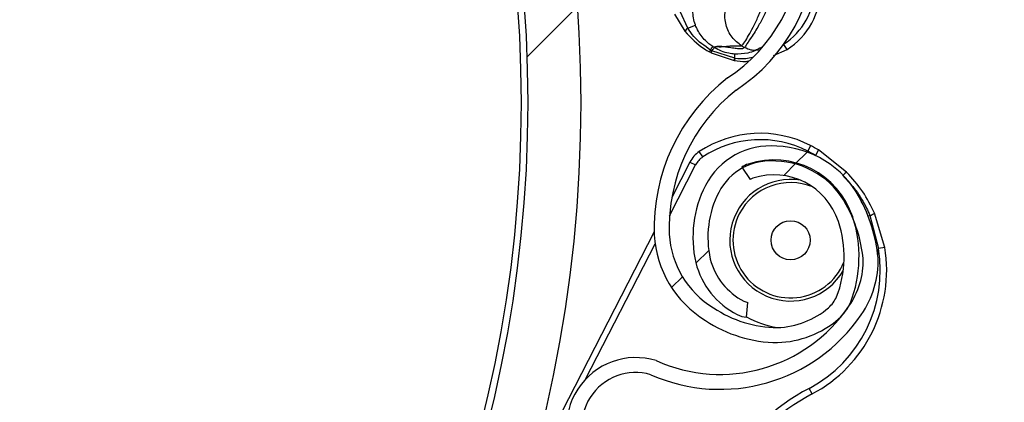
# Model space of a CAD drawing. Header units: inches. Extents: x 170 to 284, y 215 to 248.
# Tile 168 of 195: x 186.5802 to 186.739, y 224.5971 to 224.6588. Entities that reach past the tile are written whole.
import ezdxf

# ---------------------------------------------------------------- set-up
doc = ezdxf.new("R2010")
doc.units = ezdxf.units.IN
doc.header["$LTSCALE"] = 0.25
doc.header["$MEASUREMENT"] = 0
doc.layers.add('ANNOTATIONS', color=1, linetype='Continuous')
doc.layers.add('RH BENCH MOUNT', color=7, linetype='Continuous')
doc.styles.add('ARIAL', font='arial.ttf', dxfattribs={"height": 0.09375})
doc.dimstyles.new('STANDARD$0', dxfattribs={"dimtxt": 0.09375, "dimasz": 0.09375, "dimexe": 0.03125, "dimexo": 0.046875, "dimgap": 0.09, "dimtad": 0, "dimtih": 1, "dimtoh": 1, "dimdec": 4, "dimzin": 0, "dimdsep": 46, "dimtxsty": 'ARIAL', "dimcen": 0.09, "dimadec": 0, "dimazin": 0, "dimtfac": 1, "dimtdec": 4, "dimtofl": 0, "dimtmove": 0, "dimatfit": 1, "dimfxl": 1, "dimtolj": 1, "dimtzin": 0, "dimarcsym": 0})
pattern_1 = [(45, (176.0930244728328, 218.320867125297), (-0.03026527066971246, 0.03026527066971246), [])]

# ---------------------------------------------------------------- blocks, each defined once
blk = doc.blocks.new('*D44')
at = {"layer": 'ANNOTATIONS', "color": 0, "lineweight": -2, "transparency": 16777216}
for p, q in [((185.9644948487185, 225.4792255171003), (185.9644948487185, 226.2131025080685)), ((187.3643717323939, 224.3791894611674), (187.3643717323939, 226.2131025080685)), ((186.0582448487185, 226.1818525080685), (186.3541591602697, 226.1818525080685)), ((187.2706217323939, 226.1818525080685), (186.9747074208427, 226.1818525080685))]:
    blk.add_line(p, q, dxfattribs=at)
at = {"layer": 'ANNOTATIONS', "color": 0, "transparency": 16777216}
for points in [[(186.0582448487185, 226.1974775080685), (186.0582448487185, 226.1662275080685), (185.9644948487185, 226.1818525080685)], [(187.2706217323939, 226.1974775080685), (187.2706217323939, 226.1662275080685), (187.3643717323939, 226.1818525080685)]]:
    blk.add_solid(points, dxfattribs=at)
at = {"layer": 'defpoints', "color": 0, "transparency": 16777216}
for p in [(187.3643717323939, 226.1818525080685), (185.9644948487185, 225.4323505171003), (187.3643717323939, 224.3323144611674)]:
    blk.add_point(p, dxfattribs=at)
at = {"layer": 'ANNOTATIONS', "color": 0, "transparency": 16777216, "insert": (186.6644332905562, 226.1818525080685), "char_height": 0.09375, "attachment_point": 5, "style": 'ARIAL'}
blk.add_mtext('\\A1;DIM "A"', dxfattribs=at)

msp = doc.modelspace()

# ---------------------------------------------------------------- hatches: boundary and pattern name
at = {"layer": 'RH BENCH MOUNT'}
h = msp.add_hatch(dxfattribs=at)
h.set_pattern_fill('ANSI31', color=256, scale=0.34241245, angle=2.8e-322, style=0)
h.set_pattern_definition([(45, (176.1263761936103, 218.320867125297), (-0.03026527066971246, 0.03026527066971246), [])])
edge = h.paths.add_edge_path(flags=0)
edge.add_arc((186.41301658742, 224.2130895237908), 0.021400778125, 89.9999999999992, 390.52248781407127, ccw=False)
edge.add_line((186.41301658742, 224.2344903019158), (186.485779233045, 224.2344903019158))
edge.add_arc((186.485779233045, 224.6453852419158), 0.4108949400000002, 270, 450.0000000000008)
edge.add_line((186.485779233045, 225.0562801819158), (186.00212164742, 225.0562801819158))
edge.add_arc((186.00212164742, 225.0605603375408), 0.004280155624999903, 180.0000000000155, 269.9999999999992, ccw=False)
edge.add_line((185.997841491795, 225.0605603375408), (185.997841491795, 225.1033618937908))
edge.add_arc((186.00212164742, 225.1033618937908), 0.004280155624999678, 360, 540, ccw=False)
edge.add_line((186.006401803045, 225.1033618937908), (186.006401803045, 225.0605603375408))
edge.add_line((186.006401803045, 225.0605603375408), (186.003169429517, 225.0605603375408))
edge.add_line((186.003169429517, 225.0605603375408), (186.003169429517, 225.1033618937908))
edge.add_arc((186.00212164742, 225.1033618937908), 0.001047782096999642, 360, 540.0000000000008)
edge.add_line((186.001073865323, 225.1033618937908), (186.001073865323, 225.0605603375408))
edge.add_arc((186.00212164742, 225.0605603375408), 0.001047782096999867, 180, 270)
edge.add_line((186.00212164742, 225.0595125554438), (186.485779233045, 225.0595125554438))
edge.add_arc((186.485779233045, 224.6453852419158), 0.4141273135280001, 269.9999999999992, 450, ccw=False)
edge.add_line((186.485779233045, 224.2312579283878), (186.41301658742, 224.2312579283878))
edge.add_arc((186.41301658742, 224.2130895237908), 0.018168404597, 450.0000000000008, 750.5224878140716)
edge.add_arc((186.4277648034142, 224.221784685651), 0.001047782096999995, 390.5224878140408, 495.0000000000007)
edge.add_line((186.4270239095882, 224.222525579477), (186.4183287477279, 224.2138304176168))
edge.add_line((186.4183287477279, 224.2138304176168), (186.4160431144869, 224.2161160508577))
edge.add_line((186.4160431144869, 224.2161160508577), (186.4247382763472, 224.224811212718))
edge.add_arc((186.4277648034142, 224.221784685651), 0.004280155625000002, 390.522487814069, 495.0000000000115, ccw=False)
h = msp.add_hatch(dxfattribs=at)
h.set_pattern_fill('ANSI31', color=256, scale=0.34241245, style=0)
h.set_pattern_definition(pattern_1)
edge = h.paths.add_edge_path(flags=0)
edge.add_line((186.4524275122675, 225.0520000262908), (186.1100150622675, 225.0520000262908))
edge.add_line((186.1100150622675, 225.0520000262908), (186.1100150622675, 225.0562801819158))
edge.add_line((186.1100150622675, 225.0562801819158), (186.4524275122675, 225.0562801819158))
edge.add_arc((186.4524275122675, 224.6453852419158), 0.4108949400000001, 269.9999999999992, 450, ccw=False)
edge.add_line((186.4524275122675, 224.2344903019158), (186.3796648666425, 224.2344903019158))
edge.add_line((186.3796648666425, 224.2344903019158), (186.3796648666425, 224.2387704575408))
edge.add_line((186.3796648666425, 224.2387704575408), (186.4524275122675, 224.2387704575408))
edge.add_arc((186.4524275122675, 224.6453852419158), 0.406614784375, 270, 450.0000000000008)
h = msp.add_hatch(dxfattribs=at)
h.set_pattern_fill('ANSI32', color=256, scale=0.34241245, angle=2.8e-322, style=0)
h.set_pattern_definition([(45, (176.0930244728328, 218.320867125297), (-0.09079581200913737, 0.09079581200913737), []), (45, (176.1535550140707, 218.320867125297), (-0.09079581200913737, 0.09079581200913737), [])])
edge = h.paths.add_edge_path(flags=0)
edge.add_arc((186.4524275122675, 224.6453852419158), 0.2182879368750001, 180, 540, ccw=False)
edge = h.paths.add_edge_path(flags=0)
edge.add_arc((186.4524275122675, 224.6453852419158), 0.2097276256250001, 180, 540, ccw=False)
h = msp.add_hatch(dxfattribs=at)
h.set_pattern_fill('ANSI31', color=256, scale=0.34241245, angle=2.8e-322, style=0)
h.set_pattern_definition(pattern_1)
edge = h.paths.add_edge_path(flags=0)
edge.add_arc((186.6407325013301, 224.8095885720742), 0.001712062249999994, 288.1322229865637, 310.3426432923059)
edge.add_line((186.641840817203, 224.8082836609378), (186.6434035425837, 224.8064437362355))
edge.add_arc((186.6407325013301, 224.8095885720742), 0.004126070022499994, 288.1322229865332, 310.3426432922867, ccw=False)
edge.add_arc((186.6379618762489, 224.8180491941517), 0.01302879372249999, 239.6083903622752, 288.1322229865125, ccw=False)
edge.add_arc((186.641016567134, 224.8223643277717), 0.01830194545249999, 198.1322229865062, 238.19359599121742, ccw=False)
edge.add_arc((186.6348012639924, 224.820328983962), 0.01176186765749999, 130.2730806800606, 198.1322229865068, ccw=False)
edge.add_arc((186.6379938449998, 224.8179515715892), 0.01566536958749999, 433.3892910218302, 493.5630227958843, ccw=False)
edge.add_arc((186.6355406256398, 224.8086089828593), 0.02532140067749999, 410.98647118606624, 434.1131563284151, ccw=False)
edge.add_arc((186.641303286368, 224.8171977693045), 0.01504902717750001, 370.2879413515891, 407.4468726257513, ccw=False)
edge.add_arc((186.6290753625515, 224.8145986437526), 0.02754708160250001, 291.4407261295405, 371.0647967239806, ccw=False)
edge.add_arc((186.6433984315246, 224.7813129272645), 0.008748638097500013, 479.0908419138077, 626.0736552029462)
edge.add_arc((186.6439299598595, 224.7158754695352), 0.05672062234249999, 377.70285871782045, 451.14212272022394, ccw=False)
edge.add_arc((186.4938338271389, 224.6654619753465), 0.2150521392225, 361.5582505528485, 378.3382766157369, ccw=False)
edge.add_arc((186.6799590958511, 224.6715385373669), 0.02884824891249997, 303.2910664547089, 359.5459797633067, ccw=False)
edge.add_arc((186.7134001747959, 224.6250930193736), 0.0284373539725, 488.2528168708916, 541.8512905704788)
edge.add_arc((186.6998972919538, 224.6250669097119), 0.01494630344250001, 183.423663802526, 238.6794151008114)
edge.add_arc((186.7025865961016, 224.6278572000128), 0.0187470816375, 236.0900975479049, 269.5718389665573)
edge.add_arc((186.7019739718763, 224.6225762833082), 0.0134739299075, 272.0097804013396, 310.4058687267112)
edge.add_arc((186.7065990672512, 224.6167046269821), 0.006011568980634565, 313.1147555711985, 333.8497966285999)
edge.add_arc((186.6950332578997, 224.6205556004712), 0.01816498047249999, 339.0314830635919, 378.1322229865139)
edge.add_arc((186.7018993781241, 224.6228040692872), 0.01094007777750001, 378.1322229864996, 468.1322229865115)
edge.add_arc((186.6990754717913, 224.6314273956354), 0.001866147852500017, 468.1322229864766, 483.774469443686)
edge.add_line((186.6980380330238, 224.6329785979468), (186.6966960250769, 224.6349851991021))
edge.add_arc((186.6990754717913, 224.6314273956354), 0.004280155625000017, 468.13222298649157, 483.7744694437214, ccw=False)
edge.add_arc((186.7018993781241, 224.6228040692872), 0.01335408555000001, 378.1322229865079, 468.13222298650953, ccw=False)
edge.add_arc((186.6950332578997, 224.6205556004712), 0.020578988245, 338.7435812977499, 378.13222298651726, ccw=False)
edge.add_arc((186.7065990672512, 224.6167046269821), 0.008425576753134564, 312.7098901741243, 334.631933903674, ccw=False)
edge.add_arc((186.7019739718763, 224.6225762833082), 0.01588793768, 271.82252524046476, 310.60280367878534, ccw=False)
edge.add_arc((186.7025865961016, 224.6278572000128), 0.02116108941, 236.2367537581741, 269.7093947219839, ccw=False)
edge.add_arc((186.6998972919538, 224.6250669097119), 0.01736031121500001, 183.3124711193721, 238.498076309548, ccw=False)
edge.add_arc((186.7134001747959, 224.6250930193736), 0.030851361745, 128.0503802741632, 181.9117605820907, ccw=False)
edge.add_arc((186.6799590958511, 224.6715385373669), 0.02643424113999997, 303.0739325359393, 359.4558360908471)
edge.add_arc((186.4938338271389, 224.6654619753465), 0.21263813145, 361.5698914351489, 378.3419125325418)
edge.add_arc((186.6439299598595, 224.7158754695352), 0.05430661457, 377.6888496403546, 451.2467578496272)
edge.add_arc((186.6433984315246, 224.7813129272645), 0.01116264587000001, 118.193261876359, 266.66131017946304, ccw=False)
edge.add_arc((186.6290753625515, 224.8145986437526), 0.02513307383, 291.1036231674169, 371.1028807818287)
edge.add_arc((186.641303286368, 224.8171977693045), 0.01263501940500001, 370.2152702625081, 407.1149197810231)
edge.add_arc((186.6355406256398, 224.8086089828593), 0.022907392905, 411.1765293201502, 434.1519381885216)
edge.add_arc((186.6379938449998, 224.8179515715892), 0.01325136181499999, 433.3244634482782, 493.8674727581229)
edge.add_arc((186.6348012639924, 224.820328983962), 0.009347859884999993, 489.8547471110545, 558.132222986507)
edge.add_arc((186.641016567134, 224.8223643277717), 0.01588793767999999, 198.1322229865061, 238.0844018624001)
edge.add_arc((186.6379618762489, 224.8180491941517), 0.01061478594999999, 239.7667243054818, 288.1322229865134)
h = msp.add_hatch(dxfattribs=at)
h.set_pattern_fill('ANSI31', color=256, scale=0.34241245, angle=2.8e-322, style=0)
h.set_pattern_definition(pattern_1)
edge = h.paths.add_edge_path(flags=0)
edge.add_line((186.6976823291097, 224.6131797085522), (186.6974726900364, 224.6107748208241))
edge.add_arc((186.6978310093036, 224.6148853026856), 0.004126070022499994, 242.80758111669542, 265.0180014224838, ccw=False)
edge.add_arc((186.7018993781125, 224.6228040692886), 0.01302879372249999, 194.2837484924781, 242.8075811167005, ccw=False)
edge.add_arc((186.7071155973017, 224.6236657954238), 0.01830194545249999, 152.8075811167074, 192.868954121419, ccw=False)
edge.add_arc((186.7012983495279, 224.6266544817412), 0.01176186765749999, 444.94843881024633, 512.8075811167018, ccw=False)
edge.add_arc((186.7018524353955, 224.6227126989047), 0.01566536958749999, 388.0646491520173, 448.23838092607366, ccw=False)
edge.add_arc((186.6934840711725, 224.6178885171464), 0.02532140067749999, 365.6618293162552, 388.7885144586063, ccw=False)
edge.add_arc((186.7036432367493, 224.6198293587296), 0.01504902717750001, 324.96329948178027, 362.12223075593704, ccw=False)
edge.add_arc((186.693197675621, 224.6266972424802), 0.02754708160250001, 246.11608425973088, 325.7401548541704, ccw=False)
edge.add_arc((186.6795985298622, 224.5931092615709), 0.008748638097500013, 433.7662000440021, 580.7490133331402)
edge.add_arc((186.6334395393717, 224.5467229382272), 0.05672062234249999, 332.3782168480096, 405.81748085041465, ccw=False)
edge.add_arc((186.4920594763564, 224.6180114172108), 0.2150521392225, 316.23360868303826, 333.0136347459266, ccw=False)
edge.add_arc((186.6272431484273, 224.4899297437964), 0.02884824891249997, 257.9664245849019, 314.2213378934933, ccw=False)
edge.add_arc((186.6177277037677, 224.4334943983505), 0.0284373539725, 442.9281750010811, 496.5266487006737)
edge.add_arc((186.6082154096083, 224.4430779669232), 0.01494630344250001, 498.0990219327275, 553.3547732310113)
edge.add_arc((186.6120904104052, 224.4431274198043), 0.0187470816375, 190.765455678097, 224.2471970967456)
edge.add_arc((186.6079044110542, 224.4398501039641), 0.0134739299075, 226.6851385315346, 265.0812268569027)
edge.add_arc((186.6069809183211, 224.4324328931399), 0.006011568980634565, 267.7901137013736, 288.5251547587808)
edge.add_arc((186.6015875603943, 224.4433649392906), 0.01816498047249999, 293.7068411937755, 332.8075811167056)
edge.add_arc((186.6080139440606, 224.4400633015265), 0.01094007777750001, 332.8075811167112, 422.8075811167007)
edge.add_arc((186.6121605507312, 224.4481343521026), 0.001866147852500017, 422.8075811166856, 438.449827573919)
edge.add_line((186.6125342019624, 224.4499627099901), (186.613017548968, 224.452327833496))
edge.add_arc((186.6121605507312, 224.4481343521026), 0.004280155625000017, 422.80758111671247, 438.44982757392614, ccw=False)
edge.add_arc((186.6080139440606, 224.4400633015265), 0.01335408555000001, 332.80758111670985, 422.80758111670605, ccw=False)
edge.add_arc((186.6015875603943, 224.4433649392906), 0.020578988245, 293.418939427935, 332.8075811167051, ccw=False)
edge.add_arc((186.6069809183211, 224.4324328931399), 0.008425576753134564, 267.3852483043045, 289.30729203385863, ccw=False)
edge.add_arc((186.6079044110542, 224.4398501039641), 0.01588793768, 226.4978833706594, 265.2781618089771, ccw=False)
edge.add_arc((186.6120904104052, 224.4431274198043), 0.02116108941, 190.9121118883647, 224.3847528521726, ccw=False)
edge.add_arc((186.6082154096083, 224.4430779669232), 0.01736031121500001, 137.9878292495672, 193.1734344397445, ccw=False)
edge.add_arc((186.6177277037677, 224.4334943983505), 0.030851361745, 442.72573840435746, 496.58711871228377, ccw=False)
edge.add_arc((186.6272431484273, 224.4899297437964), 0.02643424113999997, 257.7492906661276, 314.1311942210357)
edge.add_arc((186.4920594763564, 224.6180114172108), 0.21263813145, 316.245249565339, 333.0172706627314)
edge.add_arc((186.6334395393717, 224.5467229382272), 0.05430661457, 332.3642077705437, 405.9221159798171)
edge.add_arc((186.6795985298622, 224.5931092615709), 0.01116264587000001, 72.86862000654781, 221.3366683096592, ccw=False)
edge.add_arc((186.693197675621, 224.6266972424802), 0.02513307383, 245.7789812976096, 325.7782389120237)
edge.add_arc((186.7036432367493, 224.6198293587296), 0.01263501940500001, 324.8906283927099, 361.7902779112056)
edge.add_arc((186.6934840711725, 224.6178885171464), 0.022907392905, 365.8518874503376, 388.8272963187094)
edge.add_arc((186.7018524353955, 224.6227126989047), 0.01325136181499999, 387.9998215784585, 448.5428308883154)
edge.add_arc((186.7012983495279, 224.6266544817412), 0.009347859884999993, 444.5301052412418, 512.8075811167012)
edge.add_arc((186.7071155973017, 224.6236657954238), 0.01588793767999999, 512.8075811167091, 552.7597599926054)
edge.add_arc((186.7018993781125, 224.6228040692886), 0.01061478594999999, 194.4420824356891, 242.8075811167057)
edge.add_arc((186.6978310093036, 224.6148853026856), 0.001712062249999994, 242.8075811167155, 265.0180014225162)

# ---------------------------------------------------------------- linework, layer by layer
for p, q in [((186.6858138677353, 224.6596653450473), (186.6875065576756, 224.6569082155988)), ((186.6879711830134, 224.6574259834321), (186.6867493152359, 224.6600897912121)), ((186.6879711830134, 224.6574259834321), (186.6892233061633, 224.6578877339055)), ((186.7039957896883, 224.6539594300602), (186.7034538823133, 224.6547988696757)), ((186.6918873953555, 224.6537515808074), (186.6916425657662, 224.6538877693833)), ((186.6917570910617, 224.6534474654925), (186.6954656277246, 224.6522168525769)), ((186.6955478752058, 224.6525465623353), (186.6918873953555, 224.6537515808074)), ((186.6920382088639, 224.6544353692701), (186.6930267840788, 224.6544091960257)), ((186.6955219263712, 224.6532293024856), (186.6955211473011, 224.6532293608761)), ((186.6966631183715, 224.6545653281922), (186.6971216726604, 224.6542826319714)), ((186.7017932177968, 224.6529755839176), (186.7039957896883, 224.6539594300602)), ((186.6954656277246, 224.6522168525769), (186.6954666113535, 224.6522166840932)), ((186.6954666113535, 224.6522166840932), (186.695535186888, 224.6522051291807)), ((186.695535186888, 224.6522051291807), (186.6955361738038, 224.6522049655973)), ((186.6955488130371, 224.6525464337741), (186.6955478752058, 224.6525465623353)), ((186.6956171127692, 224.6525374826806), (186.6955488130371, 224.6525464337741)), ((186.6956181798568, 224.6525373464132), (186.6956171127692, 224.6525374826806)), ((186.6904066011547, 224.6366365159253), (186.6898399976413, 224.637493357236)), ((186.7077978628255, 224.6384789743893), (186.7073284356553, 224.6375652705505)), ((186.7090890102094, 224.6377613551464), (186.7085608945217, 224.6368802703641)), ((186.7136012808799, 224.634205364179), (186.7090890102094, 224.6377613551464)), ((186.6883358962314, 224.6358145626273), (186.6854108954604, 224.6301212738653)), ((186.6883358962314, 224.6358145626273), (186.6892496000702, 224.635345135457)), ((186.6850369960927, 224.6271456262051), (186.6892496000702, 224.635345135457)), ((186.6966960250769, 224.6349851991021), (186.6980380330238, 224.6329785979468)), ((186.7173721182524, 224.6271876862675), (186.7170727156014, 224.6270944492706)), ((186.7173721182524, 224.6271876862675), (186.7187569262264, 224.6218756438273)), ((186.7197705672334, 224.622042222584), (186.7181259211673, 224.6275468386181)), ((186.6825534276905, 224.6245594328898), (186.6621558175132, 224.5848570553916)), ((186.6714940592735, 224.6007853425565), (186.6827106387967, 224.622617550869)), ((186.7186282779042, 224.620878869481), (186.7187569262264, 224.6218756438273)), ((186.7197705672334, 224.622042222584), (186.7187569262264, 224.6218756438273)), ((186.6974726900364, 224.6107748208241), (186.6976823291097, 224.6131797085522)), ((186.7080323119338, 224.5983981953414), (186.7075522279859, 224.5993063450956))]:
    msp.add_line(p, q, dxfattribs=at)
for centre, radius in [((186.4524275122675, 224.6453852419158), 0.218287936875), ((186.4524275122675, 224.6453852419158), 0.2097276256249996), ((186.4524275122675, 224.6453852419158), 0.20865758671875), ((186.7045677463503, 224.6232002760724), 0.003155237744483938)]:
    msp.add_circle(centre, radius, dxfattribs=at)
for centre, radius, start, end in [((186.4524275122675, 224.6453852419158), 0.4141273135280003, 269.9999999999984, 90), ((186.4524275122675, 224.6453852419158), 0.4108949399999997, 269.9999999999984, 90), ((186.4524275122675, 224.6453852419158), 0.406614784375, 269.9999999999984, 90), ((186.6799590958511, 224.6715385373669), 0.02643424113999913, 303.0739325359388, 359.4558360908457), ((186.6799590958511, 224.6715385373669), 0.02884824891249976, 303.2910664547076, 359.5459797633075), ((186.6974958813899, 224.6640280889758), 0.01095719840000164, 302.8446083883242, 359.2252016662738), ((186.6974958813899, 224.6640280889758), 0.01198443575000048, 302.8446083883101, 359.2252016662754), ((186.6887126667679, 224.6562932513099), 0.001353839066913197, 123.2086627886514, 152.9841243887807), ((186.6933085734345, 224.6528008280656), 0.002253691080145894, 353.5219880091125, 10.96136857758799), ((186.6933115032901, 224.6528003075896), 0.002251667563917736, 353.526178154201, 10.98331876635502), ((186.693951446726, 224.6527696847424), 0.001611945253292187, 339.9427056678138, 352.0436808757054), ((186.6939505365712, 224.6527697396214), 0.001613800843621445, 339.9583157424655, 352.0463124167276), ((186.6940627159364, 224.652744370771), 0.001568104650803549, 339.8864896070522, 352.4185696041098), ((186.694067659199, 224.6527435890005), 0.001564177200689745, 339.8579172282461, 352.423274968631), ((186.7134001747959, 224.6250930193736), 0.03085136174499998, 128.050380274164, 181.9117605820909), ((186.7134001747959, 224.6250930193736), 0.02843735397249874, 128.2528168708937, 181.8512905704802), ((186.6996611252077, 224.6226414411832), 0.01780544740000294, 62.80758111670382, 123.4754709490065), ((186.6996611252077, 224.6226414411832), 0.01677821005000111, 62.80758111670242, 123.475470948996), ((186.6922952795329, 224.6337803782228), 0.004451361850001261, 123.4754709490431, 152.8075811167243), ((186.7012983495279, 224.6266544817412), 0.01176186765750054, 84.94843881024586, 152.8075811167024), ((186.7018524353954, 224.6227126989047), 0.01566536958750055, 28.0646491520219, 88.23838092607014), ((186.6974704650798, 224.6183774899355), 0.02157198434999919, 59.06184014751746, 62.80758111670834), ((186.6974704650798, 224.6183774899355), 0.02259922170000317, 59.06184014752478, 62.80758111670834), ((186.6922952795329, 224.6337803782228), 0.003424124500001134, 123.4754709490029, 152.8075811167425), ((186.7012983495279, 224.6266544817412), 0.009347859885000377, 84.53010524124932, 152.8075811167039), ((186.7018993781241, 224.6228040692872), 0.01335408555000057, 18.13222298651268, 108.1322229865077), ((186.7018524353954, 224.6227126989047), 0.01325136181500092, 27.99982157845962, 88.54283088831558), ((186.6990754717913, 224.6314273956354), 0.004280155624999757, 108.1322229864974, 123.7744694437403), ((186.7189070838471, 224.6279116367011), 0.008231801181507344, 130.1319035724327, 135.4943768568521), ((186.7045677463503, 224.6232002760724), 0.009810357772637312, 80.66297785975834, 329.89972053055), ((186.6990754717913, 224.6314273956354), 0.001866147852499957, 108.1322229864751, 123.7744694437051), ((186.7018993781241, 224.6228040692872), 0.0109400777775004, 18.132222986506, 108.1322229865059), ((186.7071155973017, 224.6236657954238), 0.0183019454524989, 152.8075811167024, 192.8689541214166), ((186.7045677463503, 224.6232002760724), 0.009303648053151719, 67.44866381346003, 152.8075811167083), ((186.7071155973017, 224.6236657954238), 0.0158879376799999, 152.8075811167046, 192.7597599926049), ((186.6934840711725, 224.6178885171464), 0.0253214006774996, 5.661829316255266, 28.78851445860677), ((186.6934840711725, 224.6178885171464), 0.02290739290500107, 5.851887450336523, 28.82729631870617), ((186.7045677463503, 224.6232002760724), 0.009303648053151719, 152.8075811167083, 337.7195927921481), ((186.6950332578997, 224.6205556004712), 0.01816498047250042, 339.0314830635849, 18.1322229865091), ((186.6950332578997, 224.6205556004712), 0.02057898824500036, 338.7435812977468, 18.13222298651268), ((186.7140017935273, 224.6352320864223), 0.008721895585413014, 292.7319939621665, 298.2193015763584), ((186.6998972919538, 224.6250669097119), 0.01736031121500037, 183.3124711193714, 238.4980763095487), ((186.6998972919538, 224.6250669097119), 0.01494630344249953, 183.4236638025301, 238.6794151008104), ((186.6974704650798, 224.6183774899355), 0.02157198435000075, 297.8627048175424, 9.332402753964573), ((186.6974704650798, 224.6183774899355), 0.02259922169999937, 297.8627048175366, 9.332402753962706), ((186.7018993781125, 224.6228040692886), 0.01061478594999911, 194.4420824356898, 242.8075811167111), ((186.7036432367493, 224.6198293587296), 0.01263501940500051, 324.8906283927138, 1.790277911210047), ((186.7036432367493, 224.6198293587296), 0.01504902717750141, 324.96329948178, 2.122230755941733), ((186.7018993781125, 224.6228040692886), 0.01302879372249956, 194.283748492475, 242.8075811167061), ((186.7065990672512, 224.6167046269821), 0.006011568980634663, 313.1147555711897, 333.8497966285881), ((186.693197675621, 224.6266972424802), 0.02513307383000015, 245.7789812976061, 325.7782389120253), ((186.7025865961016, 224.6278572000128), 0.0187470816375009, 236.0900975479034, 269.5718389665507), ((186.6978310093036, 224.6148853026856), 0.001712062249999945, 242.8075811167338, 265.0180014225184), ((186.7019739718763, 224.6225762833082), 0.01347392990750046, 272.009780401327, 310.4058687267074), ((186.7065990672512, 224.6167046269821), 0.008425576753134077, 312.7098901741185, 334.6319339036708), ((186.693197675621, 224.6266972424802), 0.02754708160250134, 246.1160842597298, 325.7401548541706), ((186.6978310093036, 224.6148853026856), 0.004126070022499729, 242.8075811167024, 265.018001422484), ((186.7045677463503, 224.6232002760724), 0.01425087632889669, 240.166477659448, 261.3691800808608), ((186.7019739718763, 224.6225762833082), 0.01588793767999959, 271.8225252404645, 310.6028036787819), ((186.7025865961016, 224.6278572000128), 0.02116108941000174, 236.2367537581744, 269.7093947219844), ((186.6795985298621, 224.5931092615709), 0.01116264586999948, 72.86862000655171, 221.3366683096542), ((186.6795985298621, 224.5931092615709), 0.008748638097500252, 73.76620004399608, 220.7490133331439), ((186.7240351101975, 224.5681265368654), 0.03526848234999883, 117.8627048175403, 148.5788848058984), ((186.7240351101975, 224.5681265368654), 0.03424124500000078, 117.862704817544, 148.578884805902)]:
    msp.add_arc(centre, radius, start, end, dxfattribs=at)
for points, knots in [([(186.6966631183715, 224.6545653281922), (186.6967286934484, 224.6546201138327), (186.6968619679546, 224.6547314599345), (186.6974187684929, 224.6555648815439), (186.6981335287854, 224.6567914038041), (186.6989251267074, 224.6583276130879), (186.699781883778, 224.6602349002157), (186.7006126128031, 224.6624380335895), (186.7013641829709, 224.6649308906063), (186.7020216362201, 224.6678342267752), (186.7024291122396, 224.6712047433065), (186.7026874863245, 224.67365933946), (186.7028183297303, 224.6749023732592)], [0, 0, 0, 0, 0.1094013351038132, 0.2223468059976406, 0.3151791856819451, 0.4102231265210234, 0.5012749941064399, 0.5946006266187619, 0.683448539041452, 0.7745330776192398, 0.8858211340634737, 1, 1, 1, 1]), ([(186.703362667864, 224.6745667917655), (186.7033325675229, 224.6731295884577), (186.7032757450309, 224.6704164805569), (186.7028270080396, 224.6665961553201), (186.702054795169, 224.6638053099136), (186.7013188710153, 224.6617726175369), (186.7007741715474, 224.6604963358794), (186.7002797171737, 224.6594626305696), (186.6998494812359, 224.6586273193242), (186.6993579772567, 224.6577349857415), (186.6987914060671, 224.6567858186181), (186.6980007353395, 224.655571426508), (186.6972963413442, 224.6545411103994), (186.6971764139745, 224.6543636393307), (186.6971216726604, 224.6542826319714)], [0, 0, 0, 0, 0.1307156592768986, 0.2467609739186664, 0.3577928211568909, 0.4170971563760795, 0.4791482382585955, 0.5177152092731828, 0.5590896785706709, 0.6032945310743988, 0.6633484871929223, 0.7353692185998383, 0.879208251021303, 1, 1, 1, 1]), ([(186.6892233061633, 224.6578877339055), (186.6892156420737, 224.6579087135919), (186.6889453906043, 224.65864850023), (186.6886697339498, 224.660211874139), (186.689006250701, 224.6622546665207), (186.6895532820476, 224.6634093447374), (186.6898164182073, 224.6638363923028), (186.6898164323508, 224.6638364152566)], [0, 0, 0, 0, 0.01087401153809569, 0.3834398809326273, 0.7558119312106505, 0.9999868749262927, 1, 1, 1, 1]), ([(186.6966631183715, 224.6545653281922), (186.6961140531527, 224.6549914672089), (186.6949734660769, 224.655876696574), (186.694035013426, 224.6579107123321), (186.6938589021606, 224.660144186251), (186.694420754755, 224.6614748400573), (186.6946912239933, 224.6621154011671)], [0, 0, 0, 0, 0.2406941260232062, 0.4999999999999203, 0.7593058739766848, 1, 1, 1, 1]), ([(186.6875065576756, 224.6569082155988), (186.6884926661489, 224.6558677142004), (186.6896994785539, 224.6545943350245), (186.6912188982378, 224.6537400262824), (186.6914967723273, 224.6535837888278)], [0, 0, 0, 0, 0.817118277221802, 1, 1, 1, 1]), ([(186.6916422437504, 224.6538879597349), (186.6906802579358, 224.6545496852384), (186.6892494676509, 224.6555338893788), (186.6882866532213, 224.6569590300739), (186.6879711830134, 224.6574259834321)], [0, 0, 0, 0, 0.6723457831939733, 1, 1, 1, 1]), ([(186.6920423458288, 224.6544328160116), (186.6920423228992, 224.6544328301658), (186.6916004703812, 224.6547055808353), (186.6906286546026, 224.6554751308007), (186.6897081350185, 224.6567096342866), (186.6893299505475, 224.6576285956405), (186.6892233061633, 224.6578877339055)], [0, 0, 0, 0, 1.782673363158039e-05, 0.343520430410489, 0.8148790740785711, 0.9999999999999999, 0.9999999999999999, 0.9999999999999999, 0.9999999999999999]), ([(186.6914967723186, 224.6535837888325), (186.6914968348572, 224.6535837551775), (186.6915830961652, 224.653537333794), (186.691670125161, 224.6534923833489), (186.6917570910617, 224.6534474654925)], [0, 0, 0, 0, 0.0007249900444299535, 1, 1, 1, 1]), ([(186.6916425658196, 224.6538877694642), (186.6916565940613, 224.6539089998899), (186.6917408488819, 224.6540365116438), (186.6918723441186, 224.6542301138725), (186.6919984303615, 224.6544038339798), (186.6920249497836, 224.6544248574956), (186.6920382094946, 224.6544353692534)], [0, 0, 0, 0, 0.06242876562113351, 0.3749525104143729, 0.6874762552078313, 1, 1, 1, 1]), ([(186.6918873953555, 224.6537515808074), (186.6919014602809, 224.6537722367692), (186.6919859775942, 224.6538963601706), (186.6921187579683, 224.654083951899), (186.6922482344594, 224.6542506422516), (186.6922784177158, 224.6542687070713), (186.692293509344, 224.6542777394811)], [0, 0, 0, 0, 0.06239373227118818, 0.3749291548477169, 0.6874645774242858, 1, 1, 1, 1]), ([(186.6922938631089, 224.6542775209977), (186.6922303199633, 224.6543167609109), (186.6921451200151, 224.6543693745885), (186.6920598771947, 224.6544219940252), (186.6920382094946, 224.6544353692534)], [0, 0, 0, 0, 0.7458120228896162, 1, 1, 1, 1]), ([(186.6955211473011, 224.6532293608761), (186.6952155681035, 224.653264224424), (186.6940864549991, 224.6533930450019), (186.69299847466, 224.6538421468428), (186.6922935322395, 224.6542777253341), (186.692293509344, 224.6542777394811)], [0, 0, 0, 0, 0.2706300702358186, 0.9999763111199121, 1, 1, 1, 1]), ([(186.692933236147, 224.6544669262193), (186.6928363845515, 224.6544621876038), (186.6926416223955, 224.6544526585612), (186.6924215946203, 224.6543937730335), (186.6923363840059, 224.6543162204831), (186.6922938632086, 224.6542775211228)], [0, 0, 0, 0, 0.3313600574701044, 0.6663431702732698, 0.9999999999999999, 0.9999999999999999, 0.9999999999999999, 0.9999999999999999]), ([(186.6971216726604, 224.6542826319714), (186.6970325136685, 224.6542116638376), (186.6968453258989, 224.6540626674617), (186.6962130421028, 224.6540597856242), (186.6953875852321, 224.6541556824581), (186.6944990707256, 224.654300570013), (186.6936145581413, 224.654439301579), (186.6931624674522, 224.654457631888), (186.692933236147, 224.6544669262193)], [0, 0, 0, 0, 0.1574760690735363, 0.330618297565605, 0.4911886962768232, 0.6742546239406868, 0.834831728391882, 1, 1, 1, 1]), ([(186.6930267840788, 224.6544091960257), (186.6932451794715, 224.654419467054), (186.693847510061, 224.6544477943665), (186.6949279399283, 224.6545810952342), (186.6960052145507, 224.6545713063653), (186.6966631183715, 224.6545653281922)], [0, 0, 0, 0, 0.1812946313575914, 0.5000073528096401, 1, 1, 1, 1]), ([(186.6998650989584, 224.6542968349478), (186.6991514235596, 224.6539331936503), (186.6977828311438, 224.6532358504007), (186.6962536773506, 224.6532314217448), (186.6955219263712, 224.6532293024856)], [0, 0, 0, 0, 0.5214667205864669, 0.9999999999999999, 0.9999999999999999, 0.9999999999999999, 0.9999999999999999]), ([(186.6993915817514, 224.6538996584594), (186.6992021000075, 224.653867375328), (186.6988080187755, 224.6538002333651), (186.6980133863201, 224.6538586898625), (186.6974729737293, 224.6541156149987), (186.6971216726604, 224.6542826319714)], [0, 0, 0, 0, 0.244759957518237, 0.5090480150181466, 1, 1, 1, 1]), ([(186.6955361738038, 224.6522049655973), (186.6961214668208, 224.6521039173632), (186.696892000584, 224.6519708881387), (186.6976562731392, 224.6520867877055), (186.697840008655, 224.6521146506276)], [0, 0, 0, 0, 0.7595942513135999, 0.9999999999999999, 0.9999999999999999, 0.9999999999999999, 0.9999999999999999]), ([(186.6984233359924, 224.6526974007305), (186.6980648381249, 224.6526025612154), (186.6971463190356, 224.652359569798), (186.6961969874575, 224.652470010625), (186.6956181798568, 224.6525373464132)], [0, 0, 0, 0, 0.3902998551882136, 1, 1, 1, 1]), ([(186.7181259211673, 224.6275468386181), (186.7175320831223, 224.6287386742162), (186.7163246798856, 224.6311619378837), (186.7145189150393, 224.6331798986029), (186.7136012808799, 224.634205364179)], [0, 0, 0, 0, 0.4918307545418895, 1, 1, 1, 1]), ([(186.712989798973, 224.6336367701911), (186.7137208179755, 224.6328526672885), (186.715204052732, 224.6312617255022), (186.7165683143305, 224.6290043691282), (186.7171929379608, 224.6275926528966), (186.7173721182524, 224.6271876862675)], [0, 0, 0, 0, 0.4093476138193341, 0.8305647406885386, 1, 1, 1, 1])]:
    msp.add_open_spline(points, degree=3, knots=knots, dxfattribs=at)
for points in [[(186.6914968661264, 224.6535837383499), (186.6914975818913, 224.6535882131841), (186.6914990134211, 224.6535971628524), (186.6915280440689, 224.6536601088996), (186.6915742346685, 224.6537542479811), (186.6916197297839, 224.6538432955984), (186.6916424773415, 224.6538878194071)], [(186.6917570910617, 224.6534474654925), (186.6917571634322, 224.6534521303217), (186.6917573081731, 224.6534614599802), (186.6917828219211, 224.6535245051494), (186.6918245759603, 224.6536184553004), (186.6918664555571, 224.6537072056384), (186.6918873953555, 224.6537515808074)]]:
    msp.add_open_spline(points, degree=3, dxfattribs=at)

# ---------------------------------------------------------------- dimensions: what is measured, and where the dimension line sits
at = {"layer": 'ANNOTATIONS'}
dim = msp.add_linear_dim(base=(187.3643717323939, 226.1818525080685), p1=(185.9644948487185, 225.4323505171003), p2=(187.3643717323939, 224.3323144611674), text='DIM "A"', dimstyle='STANDARD$0', dxfattribs=at)
dim.commit()
dim.dimension.update_dxf_attribs({"geometry": '*D44', "text_midpoint": (186.6644332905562, 226.1818525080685)})

doc.saveas('drawing.dxf')
